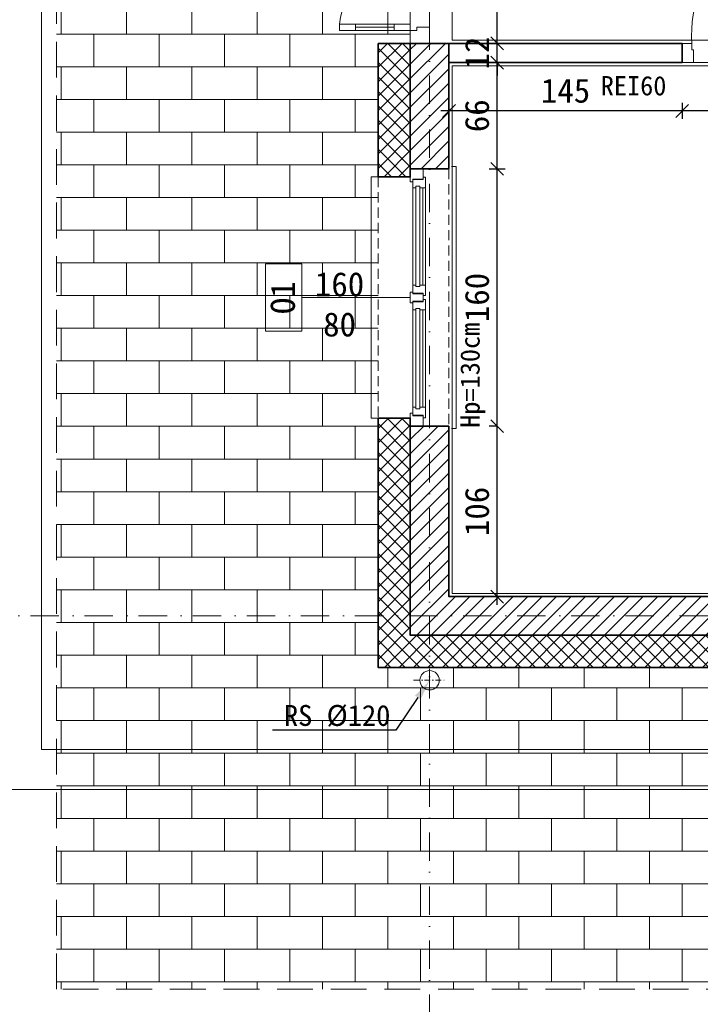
# Model space of a CAD drawing. Header units: millimetres. Extents: x -1373 to 28294, y -9636 to 187.
# Tile 88 of 133: x 3857 to 4280, y -1957 to -1345. Entities that reach past the tile are written whole.
import ezdxf
from ezdxf import colors
from ezdxf.entities.mleader import LeaderData, LeaderLine
from ezdxf.math import Vec2, Vec3

# ---------------------------------------------------------------- set-up
doc = ezdxf.new("R2010")
doc.units = ezdxf.units.MM
doc.linetypes.add('HIDDEN2', pattern=[4.7625, 3.175, -1.5875])
doc.linetypes.add('Kreski i kropki', pattern=[335.138881, 176.388884, -88.194442, 0, -70.555556])
for name, color, linetype, lineweight in [('_k_kreskowanie', 250, 'Continuous', 9), ('_k_ocieplenie', 7, 'Continuous', 35), ('_k_opis', 7, 'Continuous', 13), ('_k_osie', 142, 'Kreski i kropki', 13), ('_k_rynny', 5, 'Continuous', 20), ('_k_stolarka', 7, 'Continuous', 13), ('_k_wymiar', 7, 'Continuous', 9), ('_k_wyposażenia', 251, 'Continuous', 9), ('_k_zarys', 7, 'HIDDEN2', 20), ('_k_ściany', 223, 'Continuous', 35)]:
    doc.layers.add(name, color=color, linetype=linetype, lineweight=lineweight)
doc.layers.add('_k_niewidoczna', color=72, linetype='Continuous', lineweight=9, plot=False)
doc.styles.add('GENERATED_STYLE_1', font='MS Gothic.ttf')
doc.dimstyles.new('1 - 100   (15cm)', dxfattribs={"dimscale": 5, "dimtxt": 3, "dimasz": 1.6, "dimexe": 1, "dimexo": 1, "dimgap": 1, "dimtad": 1, "dimdec": 0, "dimzin": 12, "dimdsep": 46, "dimtxsty": 'GENERATED_STYLE_1', "dimblk1": 'OBLIQUE', "dimblk2": 'OBLIQUE', "dimsah": 1, "dimcen": 0, "dimdle": 1, "dimclrd": 256, "dimclre": 256, "dimclrt": 4, "dimazin": 0, "dimtfac": 0.75, "dimtdec": 0, "dimtix": 1, "dimtmove": 1, "dimatfit": 3, "dimldrblk": 'OBLIQUE', "dimfxl": 1, "dimfxlon": 1, "dimtvp": 0.75, "dimtfillclr": 1, "dimtolj": 1, "dimtzin": 0, "dimarcsym": 0})

# ---------------------------------------------------------------- blocks, each defined once
blk = doc.blocks.new('D_130w')
at = {"layer": '_k_niewidoczna', "ltscale": 3}
blk.add_lwpolyline([(0, 140), (0, 10)], dxfattribs=at)
at = {"layer": '_k_stolarka', "ltscale": 2}
for points in [[(-12, 150), (0, 150), (0, 140), (-8, 140), (-8, 142), (-12, 142), (-12, 150)], [(-91.96, 140), (-22, 140)], [(-46.01, 10), (-22, 10)], [(-12, 0), (0, 0), (0, 10), (-8, 10), (-8, 8), (-12, 8), (-12, 0)]]:
    blk.add_lwpolyline(points, dxfattribs=at)
for points in [[(-12, 142), (-12, 138), (-101.98, 138), (-101.98, 142)], [(-101.98, 142), (-101.98, 138), (-91.96, 138), (-91.96, 142)], [(-22, 142), (-22, 138), (-12, 138), (-12, 142)], [(-56.01, 8), (-56.01, 12), (-46.01, 12), (-46.01, 8)], [(-12, 8), (-12, 12), (-46.01, 12), (-46.01, 8)], [(-22, 8), (-22, 12), (-12, 12), (-12, 8)]]:
    blk.add_lwpolyline(points, close=True, dxfattribs=at)
for centre, radius, start, end in [((-11.97, 142.11), 90.11, 182.61739, 270), ((-11.85, 7.63), 44.37, 90.15312, 174.3519)]:
    blk.add_arc(centre, radius, start, end, dxfattribs=at)
blk = doc.blocks.new('D_90')
at = {"layer": '_k_niewidoczna'}
blk.add_lwpolyline([(135862.75, 36163.65), (135952.75, 36163.65)], dxfattribs=at)
at = {"layer": '_k_opis'}
blk.add_lwpolyline([(135907.75, 36163.65), (135907.75, 36123.65), (135928.75, 36123.65), (135928.75, 36101.15), (135886.75, 36101.15), (135886.75, 36123.65), (135907.75, 36123.65)], dxfattribs=at)
at = {"layer": '_k_stolarka'}
for points in [[(135855.75, 36151.65), (135855.75, 36163.65), (135862.75, 36163.65), (135862.75, 36155.65), (135861.75, 36155.65), (135861.75, 36151.65), (135855.75, 36151.65)], [(135959.75, 36151.65), (135959.75, 36163.65), (135952.75, 36163.65), (135952.75, 36155.65), (135953.75, 36155.65), (135953.75, 36151.65), (135959.75, 36151.65)]]:
    blk.add_lwpolyline(points, dxfattribs=at)
blk.add_lwpolyline([(135861.75, 36151.65), (135865.75, 36151.65), (135865.75, 36061.65), (135861.75, 36061.65)], close=True, dxfattribs=at)
blk.add_lwpolyline([(135865.75, 36061.65, 0.441517), (135953.75, 36151.65)], format="xyb", dxfattribs=at)
at = {"layer": '_k_ściany'}
for points in [[(135855.75, 36151.65), (135855.75, 36163.65)], [(135959.75, 36151.65), (135959.75, 36163.65)]]:
    blk.add_lwpolyline(points, dxfattribs=at)
blk = doc.blocks.new('_OBLIQUE')
at = {"color": 0, "linetype": 'ByBlock'}
blk.add_line((-0.5, -0.5), (0.5, 0.5), dxfattribs=at)
blk = doc.blocks.new('*D263')
at = {"layer": '_k_wymiar', "lineweight": -2, "transparency": 16777216}
for p, q in [((3780.24, -1364.65), (3780.24, -1204.65)), ((3785.24, -1209.65), (3775.24, -1209.65)), ((3785.24, -1359.65), (3775.24, -1359.65))]:
    blk.add_line(p, q, dxfattribs=at)
at = {"layer": 'Defpoints', "color": 0, "transparency": 16777216}
for p in [(3780.24, -1209.65), (4100.24, -1209.65), (4100.24, -1359.65)]:
    blk.add_point(p, dxfattribs=at)
at = {"layer": '_k_wymiar', "lineweight": -2, "transparency": 16777216, "xscale": 8, "yscale": 8, "zscale": 8}
for p, rotation in [((3780.24, -1209.65), 90), ((3780.24, -1359.65), 270)]:
    blk.add_blockref('_OBLIQUE', p, dxfattribs=dict(at, rotation=rotation))
at = {"layer": '_k_wymiar', "color": 4, "transparency": 16777216, "insert": (3767.74, -1284.65), "char_height": 15, "attachment_point": 5, "rotation": 90, "style": 'GENERATED_STYLE_1'}
blk.add_mtext('\\A1;150', dxfattribs=at)
blk = doc.blocks.new('*D270')
at = {"layer": '_k_wymiar', "lineweight": -2, "transparency": 16777216}
for p, q in [((3745.24, -1204.65), (3745.24, -1364.65)), ((3750.24, -1209.65), (3740.24, -1209.65)), ((3750.24, -1359.65), (3740.24, -1359.65))]:
    blk.add_line(p, q, dxfattribs=at)
at = {"layer": 'Defpoints', "color": 0, "transparency": 16777216}
for p in [(4124.24, -1209.65), (3745.24, -1359.65), (4716.26, -1359.65)]:
    blk.add_point(p, dxfattribs=at)
at = {"layer": '_k_wymiar', "lineweight": -2, "transparency": 16777216, "xscale": 8, "yscale": 8, "zscale": 8}
for p, rotation in [((3745.24, -1209.65), 90), ((3745.24, -1359.65), 270)]:
    blk.add_blockref('_OBLIQUE', p, dxfattribs=dict(at, rotation=rotation))
at = {"layer": '_k_wymiar', "color": 4, "transparency": 16777216, "insert": (3732.74, -1284.65), "char_height": 15, "attachment_point": 5, "rotation": 90, "style": 'GENERATED_STYLE_1'}
blk.add_mtext('\\A1;150', dxfattribs=at)
blk = doc.blocks.new('*D271')
at = {"layer": '_k_wymiar', "lineweight": -2, "transparency": 16777216}
for p, q in [((3745.24, -1354.65), (3745.24, -1442.65)), ((3750.24, -1359.65), (3740.24, -1359.65)), ((3750.24, -1437.65), (3740.24, -1437.65))]:
    blk.add_line(p, q, dxfattribs=at)
at = {"layer": 'Defpoints', "color": 0, "transparency": 16777216}
for p in [(4716.26, -1359.65), (3745.24, -1437.65), (4124.24, -1437.65)]:
    blk.add_point(p, dxfattribs=at)
at = {"layer": '_k_wymiar', "lineweight": -2, "transparency": 16777216, "xscale": 8, "yscale": 8, "zscale": 8}
for p, rotation in [((3745.24, -1359.65), 90), ((3745.24, -1437.65), 270)]:
    blk.add_blockref('_OBLIQUE', p, dxfattribs=dict(at, rotation=rotation))
at = {"layer": '_k_wymiar', "color": 4, "transparency": 16777216, "insert": (3732.74, -1398.65), "char_height": 15, "attachment_point": 5, "rotation": 90, "style": 'GENERATED_STYLE_1'}
blk.add_mtext('\\A1;78', dxfattribs=at)
blk = doc.blocks.new('*D272')
at = {"layer": '_k_wymiar', "lineweight": -2, "transparency": 16777216}
for p, q in [((3750.24, -1437.65), (3740.24, -1437.65)), ((3745.24, -1432.65), (3745.24, -1752.65)), ((3750.24, -1747.65), (3740.24, -1747.65))]:
    blk.add_line(p, q, dxfattribs=at)
at = {"layer": 'Defpoints', "color": 0, "transparency": 16777216}
for p in [(4124.24, -1437.65), (3745.24, -1747.65), (4080.24, -1747.65)]:
    blk.add_point(p, dxfattribs=at)
at = {"layer": '_k_wymiar', "lineweight": -2, "transparency": 16777216, "xscale": 8, "yscale": 8, "zscale": 8}
for p, rotation in [((3745.24, -1437.65), 90), ((3745.24, -1747.65), 270)]:
    blk.add_blockref('_OBLIQUE', p, dxfattribs=dict(at, rotation=rotation))
at = {"layer": '_k_wymiar', "color": 4, "transparency": 16777216, "insert": (3732.74, -1592.65), "char_height": 15, "attachment_point": 5, "rotation": 90, "style": 'GENERATED_STYLE_1'}
blk.add_mtext('\\A1;310', dxfattribs=at)
blk = doc.blocks.new('*D273')
at = {"layer": '_k_wymiar', "lineweight": -2, "transparency": 16777216}
for p, q in [((3710.24, -1752.65), (3710.24, -1710.65)), ((3715.24, -1715.65), (3705.24, -1715.65)), ((3715.24, -1747.65), (3705.24, -1747.65))]:
    blk.add_line(p, q, dxfattribs=at)
at = {"layer": 'Defpoints', "color": 0, "transparency": 16777216}
for p in [(3710.24, -1715.65), (4112.24, -1715.65), (4080.24, -1747.65)]:
    blk.add_point(p, dxfattribs=at)
at = {"layer": '_k_wymiar', "lineweight": -2, "transparency": 16777216, "xscale": 8, "yscale": 8, "zscale": 8}
for p, rotation in [((3710.24, -1715.65), 90), ((3710.24, -1747.65), 270)]:
    blk.add_blockref('_OBLIQUE', p, dxfattribs=dict(at, rotation=rotation))
at = {"layer": '_k_wymiar', "color": 4, "transparency": 16777216, "insert": (3697.74, -1731.65), "char_height": 15, "attachment_point": 5, "rotation": 90, "style": 'GENERATED_STYLE_1'}
blk.add_mtext('\\A1;32', dxfattribs=at)
blk = doc.blocks.new('*D274')
at = {"layer": '_k_wymiar', "lineweight": -2, "transparency": 16777216}
for p, q in [((3710.24, -1720.65), (3710.24, -1195.65)), ((3715.24, -1200.65), (3705.24, -1200.65)), ((3715.24, -1715.65), (3705.24, -1715.65))]:
    blk.add_line(p, q, dxfattribs=at)
at = {"layer": 'Defpoints', "color": 0, "transparency": 16777216}
for p in [(3710.24, -1200.65), (4112.24, -1200.65), (4112.24, -1715.65)]:
    blk.add_point(p, dxfattribs=at)
at = {"layer": '_k_wymiar', "lineweight": -2, "transparency": 16777216, "xscale": 8, "yscale": 8, "zscale": 8}
for p, rotation in [((3710.24, -1200.65), 90), ((3710.24, -1715.65), 270)]:
    blk.add_blockref('_OBLIQUE', p, dxfattribs=dict(at, rotation=rotation))
at = {"layer": '_k_wymiar', "color": 4, "transparency": 16777216, "insert": (3697.74, -1458.15), "char_height": 15, "attachment_point": 5, "rotation": 90, "style": 'GENERATED_STYLE_1'}
blk.add_mtext('\\A1;515', dxfattribs=at)
blk = doc.blocks.new('*D105')
at = {"layer": '_k_wymiar', "lineweight": -2, "transparency": 16777216}
for p, q in [((3675.24, -688.65), (3675.24, -1752.65)), ((3680.24, -693.65), (3670.24, -693.65)), ((3680.24, -1747.65), (3670.24, -1747.65))]:
    blk.add_line(p, q, dxfattribs=at)
at = {"layer": 'Defpoints', "color": 0, "transparency": 16777216}
for p in [(4080.24, -693.65), (3675.24, -1747.65), (4080.24, -1747.65)]:
    blk.add_point(p, dxfattribs=at)
at = {"layer": '_k_wymiar', "lineweight": -2, "transparency": 16777216, "xscale": 8, "yscale": 8, "zscale": 8}
for p, rotation in [((3675.24, -693.65), 90), ((3675.24, -1747.65), 270)]:
    blk.add_blockref('_OBLIQUE', p, dxfattribs=dict(at, rotation=rotation))
at = {"layer": '_k_wymiar', "color": 4, "transparency": 16777216, "insert": (3662.74, -1220.65), "char_height": 15, "attachment_point": 5, "rotation": 90, "style": 'GENERATED_STYLE_1'}
blk.add_mtext('\\A1;1054', dxfattribs=at)
blk = doc.blocks.new('*D114')
at = {"layer": '_k_wymiar', "lineweight": -2, "transparency": 16777216}
for p, q in [((4080.24, -2012.65), (4080.24, -2022.65)), ((4667.24, -2012.65), (4667.24, -2022.65)), ((4075.24, -2017.65), (4672.24, -2017.65))]:
    blk.add_line(p, q, dxfattribs=at)
at = {"layer": 'Defpoints', "color": 0, "transparency": 16777216}
for p in [(4667.24, -1727.65), (4080.24, -1747.65), (4667.24, -2017.65)]:
    blk.add_point(p, dxfattribs=at)
at = {"layer": '_k_wymiar', "lineweight": -2, "transparency": 16777216, "xscale": 8, "yscale": 8, "zscale": 8, "rotation": 180}
blk.add_blockref('_OBLIQUE', (4080.24, -2017.65), dxfattribs=at)
at = {"layer": '_k_wymiar', "lineweight": -2, "transparency": 16777216, "xscale": 8, "yscale": 8, "zscale": 8}
blk.add_blockref('_OBLIQUE', (4667.24, -2017.65), dxfattribs=at)
at = {"layer": '_k_wymiar', "color": 4, "transparency": 16777216, "insert": (4373.74, -2005.15), "char_height": 15, "attachment_point": 5, "style": 'GENERATED_STYLE_1'}
blk.add_mtext('\\A1;587', dxfattribs=at)
blk = doc.blocks.new('*D115')
at = {"layer": '_k_wymiar', "lineweight": -2, "transparency": 16777216}
for p, q in [((4080.24, -2047.65), (4080.24, -2057.65)), ((4899.24, -2047.65), (4899.24, -2057.65)), ((4075.24, -2052.65), (4904.24, -2052.65))]:
    blk.add_line(p, q, dxfattribs=at)
at = {"layer": 'Defpoints', "color": 0, "transparency": 16777216}
for p in [(4080.24, -1747.65), (4899.24, -1747.65), (4899.24, -2052.65)]:
    blk.add_point(p, dxfattribs=at)
at = {"layer": '_k_wymiar', "lineweight": -2, "transparency": 16777216, "xscale": 8, "yscale": 8, "zscale": 8, "rotation": 180}
blk.add_blockref('_OBLIQUE', (4080.24, -2052.65), dxfattribs=at)
at = {"layer": '_k_wymiar', "lineweight": -2, "transparency": 16777216, "xscale": 8, "yscale": 8, "zscale": 8}
blk.add_blockref('_OBLIQUE', (4899.24, -2052.65), dxfattribs=at)
at = {"layer": '_k_wymiar', "color": 4, "transparency": 16777216, "insert": (4489.74, -2040.15), "char_height": 15, "attachment_point": 5, "style": 'GENERATED_STYLE_1'}
blk.add_mtext('\\A1;819', dxfattribs=at)
blk = doc.blocks.new('*D118')
at = {"layer": '_k_wymiar', "lineweight": -2, "transparency": 16777216}
for p, q in [((4080.24, -2082.65), (4080.24, -2092.65)), ((4124.24, -2082.65), (4124.24, -2092.65)), ((4075.24, -2087.65), (4129.24, -2087.65))]:
    blk.add_line(p, q, dxfattribs=at)
at = {"layer": 'Defpoints', "color": 0, "transparency": 16777216}
for p in [(4124.24, -1703.65), (4080.24, -1747.65), (4124.24, -2087.65)]:
    blk.add_point(p, dxfattribs=at)
at = {"layer": '_k_wymiar', "lineweight": -2, "transparency": 16777216, "xscale": 8, "yscale": 8, "zscale": 8, "rotation": 180}
blk.add_blockref('_OBLIQUE', (4080.24, -2087.65), dxfattribs=at)
at = {"layer": '_k_wymiar', "lineweight": -2, "transparency": 16777216, "xscale": 8, "yscale": 8, "zscale": 8}
blk.add_blockref('_OBLIQUE', (4124.24, -2087.65), dxfattribs=at)
at = {"layer": '_k_wymiar', "color": 4, "transparency": 16777216, "insert": (4102.24, -2075.15), "char_height": 15, "attachment_point": 5, "style": 'GENERATED_STYLE_1'}
blk.add_mtext('\\A1;44', dxfattribs=at)
blk = doc.blocks.new('*D288')
at = {"layer": '_k_wymiar', "lineweight": -2, "transparency": 16777216}
for p, q in [((4124.24, -2082.65), (4124.24, -2092.65)), ((4535.24, -2082.65), (4535.24, -2092.65)), ((4119.24, -2087.65), (4540.24, -2087.65))]:
    blk.add_line(p, q, dxfattribs=at)
at = {"layer": 'Defpoints', "color": 0, "transparency": 16777216}
for p in [(4124.24, -1703.65), (4535.24, -1703.65), (4535.24, -2087.65)]:
    blk.add_point(p, dxfattribs=at)
at = {"layer": '_k_wymiar', "lineweight": -2, "transparency": 16777216, "xscale": 8, "yscale": 8, "zscale": 8, "rotation": 180}
blk.add_blockref('_OBLIQUE', (4124.24, -2087.65), dxfattribs=at)
at = {"layer": '_k_wymiar', "lineweight": -2, "transparency": 16777216, "xscale": 8, "yscale": 8, "zscale": 8}
blk.add_blockref('_OBLIQUE', (4535.24, -2087.65), dxfattribs=at)
at = {"layer": '_k_wymiar', "color": 4, "transparency": 16777216, "insert": (4329.74, -2075.15), "char_height": 15, "attachment_point": 5, "style": 'GENERATED_STYLE_1'}
blk.add_mtext('\\A1;411', dxfattribs=at)
blk = doc.blocks.new('*D124')
at = {"layer": '_k_wymiar', "lineweight": -2, "transparency": 16777216}
for p, q in [((4080.24, -2117.65), (4080.24, -2127.65)), ((4112.24, -2122.65), (4112.24, -2117.65)), ((4117.24, -2122.65), (4075.24, -2122.65))]:
    blk.add_line(p, q, dxfattribs=at)
at = {"layer": 'Defpoints', "color": 0, "transparency": 16777216}
for p in [(4080.24, -1747.65), (4080.24, -2122.65), (4112.24, -2122.65)]:
    blk.add_point(p, dxfattribs=at)
at = {"layer": '_k_wymiar', "lineweight": -2, "transparency": 16777216, "xscale": 8, "yscale": 8, "zscale": 8, "rotation": 180}
blk.add_blockref('_OBLIQUE', (4080.24, -2122.65), dxfattribs=at)
at = {"layer": '_k_wymiar', "lineweight": -2, "transparency": 16777216, "xscale": 8, "yscale": 8, "zscale": 8}
blk.add_blockref('_OBLIQUE', (4112.24, -2122.65), dxfattribs=at)
at = {"layer": '_k_wymiar', "color": 4, "transparency": 16777216, "insert": (4096.24, -2110.15), "char_height": 15, "attachment_point": 5, "style": 'GENERATED_STYLE_1'}
blk.add_mtext('\\A1;32', dxfattribs=at)
blk = doc.blocks.new('*D125')
at = {"layer": '_k_wymiar', "lineweight": -2, "transparency": 16777216}
for p, q in [((4080.24, -2152.65), (4080.24, -2162.65)), ((5965.24, -2152.65), (5965.24, -2162.65)), ((4075.24, -2157.65), (5970.24, -2157.65))]:
    blk.add_line(p, q, dxfattribs=at)
at = {"layer": 'Defpoints', "color": 0, "transparency": 16777216}
for p in [(4080.24, -1747.65), (5965.24, -1747.65), (5965.24, -2157.65)]:
    blk.add_point(p, dxfattribs=at)
at = {"layer": '_k_wymiar', "lineweight": -2, "transparency": 16777216, "xscale": 8, "yscale": 8, "zscale": 8, "rotation": 180}
blk.add_blockref('_OBLIQUE', (4080.24, -2157.65), dxfattribs=at)
at = {"layer": '_k_wymiar', "lineweight": -2, "transparency": 16777216, "xscale": 8, "yscale": 8, "zscale": 8}
blk.add_blockref('_OBLIQUE', (5965.24, -2157.65), dxfattribs=at)
at = {"layer": '_k_wymiar', "color": 4, "transparency": 16777216, "insert": (5022.74, -2145.15), "char_height": 15, "attachment_point": 5, "style": 'GENERATED_STYLE_1'}
blk.add_mtext('\\A1;1885', dxfattribs=at)
blk = doc.blocks.new('*D151')
at = {"layer": '_k_wymiar', "lineweight": -2, "transparency": 16777216}
for p, q in [((4378.24, -1401.65), (4264.24, -1401.65)), ((4269.24, -1396.65), (4269.24, -1406.65)), ((4373.24, -1396.65), (4373.24, -1406.65))]:
    blk.add_line(p, q, dxfattribs=at)
at = {"layer": 'Defpoints', "color": 0, "transparency": 16777216}
for p in [(4269.24, -1365.65), (4373.24, -1365.65), (4269.24, -1401.65)]:
    blk.add_point(p, dxfattribs=at)
at = {"layer": '_k_wymiar', "lineweight": -2, "transparency": 16777216, "xscale": 8, "yscale": 8, "zscale": 8, "rotation": 180}
blk.add_blockref('_OBLIQUE', (4269.24, -1401.65), dxfattribs=at)
at = {"layer": '_k_wymiar', "lineweight": -2, "transparency": 16777216, "xscale": 8, "yscale": 8, "zscale": 8}
blk.add_blockref('_OBLIQUE', (4373.24, -1401.65), dxfattribs=at)
at = {"layer": '_k_wymiar', "color": 4, "transparency": 16777216, "insert": (4321.24, -1389.15), "char_height": 15, "attachment_point": 5, "style": 'GENERATED_STYLE_1'}
blk.add_mtext('\\A1;104', dxfattribs=at)
blk = doc.blocks.new('*D152')
at = {"layer": '_k_wymiar', "lineweight": -2, "transparency": 16777216}
for p, q in [((4274.24, -1401.65), (4119.24, -1401.65)), ((4124.24, -1396.65), (4124.24, -1406.65)), ((4269.24, -1396.65), (4269.24, -1406.65))]:
    blk.add_line(p, q, dxfattribs=at)
at = {"layer": 'Defpoints', "color": 0, "transparency": 16777216}
for p in [(4269.24, -1365.65), (4124.24, -1376.65), (4124.24, -1401.65)]:
    blk.add_point(p, dxfattribs=at)
at = {"layer": '_k_wymiar', "lineweight": -2, "transparency": 16777216, "xscale": 8, "yscale": 8, "zscale": 8, "rotation": 180}
blk.add_blockref('_OBLIQUE', (4124.24, -1401.65), dxfattribs=at)
at = {"layer": '_k_wymiar', "lineweight": -2, "transparency": 16777216, "xscale": 8, "yscale": 8, "zscale": 8}
blk.add_blockref('_OBLIQUE', (4269.24, -1401.65), dxfattribs=at)
at = {"layer": '_k_wymiar', "color": 4, "transparency": 16777216, "insert": (4196.74, -1389.15), "char_height": 15, "attachment_point": 5, "style": 'GENERATED_STYLE_1'}
blk.add_mtext('\\A1;145', dxfattribs=at)
blk = doc.blocks.new('O_180')
at = {"layer": '_k_opis'}
blk.add_lwpolyline([(0, -24), (0, -91.5), (21, -91.5), (21, -114), (-21, -114), (-21, -91.5), (0, -91.5)], dxfattribs=at)
at = {"layer": '_k_stolarka'}
for points in [[(-81.5, 1.5), (-81.5, 4.5), (81.5, 4.5), (81.5, 1.5)], [(-80, -16), (-80, -24), (-72, -24), (-72, -22.5), (-73.5, -22.5), (-73.5, -16), (-80, -16)], [(-74.75, -16), (-74.75, -14.5), (-68.25, -14.5), (-68.25, -18), (-69.25, -18), (-69.25, -20.5), (-68.25, -20.5), (-68.25, -22.5), (-73.25, -22.5), (-73.25, -16), (-74.75, -16)], [(-7.75, -16.25), (-68.25, -16.25)], [(-1.25, -14.5), (-1.25, -16), (-2.75, -16), (-2.75, -22.5), (-7.75, -22.5), (-7.75, -20.5), (-6.75, -20.5), (-6.75, -18), (-7.75, -18), (-7.75, -14.5), (-1.25, -14.5)], [(1.25, -14.5), (1.25, -16), (2.75, -16), (2.75, -22.5), (3.25, -22.5), (7.75, -22.5), (7.75, -20.5), (6.75, -20.5), (6.75, -18), (7.75, -18), (7.75, -14.5), (1.25, -14.5)], [(68.25, -16.25), (7.75, -16.25)], [(74.75, -16), (74.75, -14.5), (68.25, -14.5), (68.25, -18), (69.25, -18), (69.25, -20.5), (68.25, -20.5), (68.25, -22.5), (73.25, -22.5), (73.25, -16), (74.75, -16)], [(80, -16), (80, -24), (72, -24), (72, -22.5), (73.5, -22.5), (73.5, -16), (80, -16)], [(-75, -44), (-75, -48.35), (75, -48.35), (75, -44)]]:
    blk.add_lwpolyline(points, dxfattribs=at)
for points in [[(-68.25, -14.5), (-7.75, -14.5), (-7.75, -18), (-68.25, -18)], [(-2.25, -16), (2.25, -16), (2.25, -22.5), (3.25, -22.5), (3.25, -24), (-3.25, -24), (-3.25, -22.5), (-2.25, -22.5)], [(68.25, -18), (7.75, -18), (7.75, -14.5), (68.25, -14.5)], [(-68.25, -22.5), (-7.75, -22.5), (-7.75, -20.5), (-68.25, -20.5)], [(7.75, -22.5), (68.25, -22.5), (68.25, -20.5), (7.75, -20.5)]]:
    blk.add_lwpolyline(points, close=True, dxfattribs=at)
at = {"layer": '_k_zarys', "ltscale": 2}
for points in [[(-80, 0), (80, 0)], [(-75, -44), (75, -44)]]:
    blk.add_lwpolyline(points, dxfattribs=at)
at = {"layer": '_k_ściany'}
for points in [[(-80, 0), (-80, -24), (-75, -24), (-75, -44)], [(80, 0), (80, -24), (75, -24), (75, -44)]]:
    blk.add_lwpolyline(points, dxfattribs=at)
blk = doc.blocks.new('*D314')
at = {"layer": '_k_wymiar', "lineweight": -2, "transparency": 16777216}
for p, q in [((3780.24, -1354.65), (3780.24, -1442.65)), ((3785.24, -1359.65), (3775.24, -1359.65)), ((3785.24, -1437.65), (3775.24, -1437.65))]:
    blk.add_line(p, q, dxfattribs=at)
at = {"layer": 'Defpoints', "color": 0, "transparency": 16777216}
for p in [(4080.24, -1359.65), (3780.24, -1437.65), (4100.24, -1437.65)]:
    blk.add_point(p, dxfattribs=at)
at = {"layer": '_k_wymiar', "lineweight": -2, "transparency": 16777216, "xscale": 8, "yscale": 8, "zscale": 8}
for p, rotation in [((3780.24, -1359.65), 90), ((3780.24, -1437.65), 270)]:
    blk.add_blockref('_OBLIQUE', p, dxfattribs=dict(at, rotation=rotation))
at = {"layer": '_k_wymiar', "color": 4, "transparency": 16777216, "insert": (3767.74, -1398.65), "char_height": 15, "attachment_point": 5, "rotation": 90, "style": 'GENERATED_STYLE_1'}
blk.add_mtext('\\A1;78', dxfattribs=at)
blk = doc.blocks.new('*D315')
at = {"layer": '_k_wymiar', "lineweight": -2, "transparency": 16777216}
for p, q in [((3785.24, -1437.65), (3775.24, -1437.65)), ((3780.24, -1432.65), (3780.24, -1602.65)), ((3785.24, -1597.65), (3775.24, -1597.65))]:
    blk.add_line(p, q, dxfattribs=at)
at = {"layer": 'Defpoints', "color": 0, "transparency": 16777216}
for p in [(4100.24, -1437.65), (3780.24, -1597.65), (4100.24, -1597.65)]:
    blk.add_point(p, dxfattribs=at)
at = {"layer": '_k_wymiar', "lineweight": -2, "transparency": 16777216, "xscale": 8, "yscale": 8, "zscale": 8}
for p, rotation in [((3780.24, -1437.65), 90), ((3780.24, -1597.65), 270)]:
    blk.add_blockref('_OBLIQUE', p, dxfattribs=dict(at, rotation=rotation))
at = {"layer": '_k_wymiar', "color": 4, "transparency": 16777216, "insert": (3767.74, -1517.65), "char_height": 15, "attachment_point": 5, "rotation": 90, "style": 'GENERATED_STYLE_1'}
blk.add_mtext('\\A1;160', dxfattribs=at)
blk = doc.blocks.new('*D316')
at = {"layer": '_k_wymiar', "lineweight": -2, "transparency": 16777216}
for p, q in [((3785.24, -1597.65), (3775.24, -1597.65)), ((3780.24, -1592.65), (3780.24, -1752.65)), ((3785.24, -1747.65), (3775.24, -1747.65))]:
    blk.add_line(p, q, dxfattribs=at)
at = {"layer": 'Defpoints', "color": 0, "transparency": 16777216}
for p in [(4100.24, -1597.65), (3780.24, -1747.65), (4080.24, -1747.65)]:
    blk.add_point(p, dxfattribs=at)
at = {"layer": '_k_wymiar', "lineweight": -2, "transparency": 16777216, "xscale": 8, "yscale": 8, "zscale": 8}
for p, rotation in [((3780.24, -1597.65), 90), ((3780.24, -1747.65), 270)]:
    blk.add_blockref('_OBLIQUE', p, dxfattribs=dict(at, rotation=rotation))
at = {"layer": '_k_wymiar', "color": 4, "transparency": 16777216, "insert": (3767.74, -1672.65), "char_height": 15, "attachment_point": 5, "rotation": 90, "style": 'GENERATED_STYLE_1'}
blk.add_mtext('\\A1;150', dxfattribs=at)
blk = doc.blocks.new('*D155')
at = {"layer": '_k_wymiar', "lineweight": -2, "transparency": 16777216}
for p, q in [((4154.24, -1597.65), (4149.24, -1597.65)), ((4154.24, -1708.65), (4154.24, -1592.65)), ((4154.24, -1703.65), (4149.24, -1703.65))]:
    blk.add_line(p, q, dxfattribs=at)
at = {"layer": 'Defpoints', "color": 0, "transparency": 16777216}
for p in [(4154.24, -1597.65), (4154.24, -1597.65), (4154.24, -1703.65)]:
    blk.add_point(p, dxfattribs=at)
at = {"layer": '_k_wymiar', "lineweight": -2, "transparency": 16777216, "xscale": 8, "yscale": 8, "zscale": 8}
for p, rotation in [((4154.24, -1597.65), 90), ((4154.24, -1703.65), 270)]:
    blk.add_blockref('_OBLIQUE', p, dxfattribs=dict(at, rotation=rotation))
at = {"layer": '_k_wymiar', "color": 4, "transparency": 16777216, "insert": (4141.74, -1650.65), "char_height": 15, "attachment_point": 5, "rotation": 90, "style": 'GENERATED_STYLE_1'}
blk.add_mtext('\\A1;106', dxfattribs=at)
blk = doc.blocks.new('*D326')
at = {"layer": '_k_wymiar', "lineweight": -2, "transparency": 16777216}
for p, q in [((4149.24, -1437.65), (4159.24, -1437.65)), ((4154.24, -1602.65), (4154.24, -1432.65)), ((4154.24, -1597.65), (4149.24, -1597.65))]:
    blk.add_line(p, q, dxfattribs=at)
at = {"layer": 'Defpoints', "color": 0, "transparency": 16777216}
for p in [(4124.24, -1437.65), (4154.24, -1437.65), (4154.24, -1597.65)]:
    blk.add_point(p, dxfattribs=at)
at = {"layer": '_k_wymiar', "lineweight": -2, "transparency": 16777216, "xscale": 8, "yscale": 8, "zscale": 8}
for p, rotation in [((4154.24, -1437.65), 90), ((4154.24, -1597.65), 270)]:
    blk.add_blockref('_OBLIQUE', p, dxfattribs=dict(at, rotation=rotation))
at = {"layer": '_k_wymiar', "color": 4, "transparency": 16777216, "insert": (4141.74, -1517.65), "char_height": 15, "attachment_point": 5, "rotation": 90, "style": 'GENERATED_STYLE_1'}
blk.add_mtext('\\A1;160', dxfattribs=at)
blk = doc.blocks.new('*D327')
at = {"layer": '_k_wymiar', "lineweight": -2, "transparency": 16777216}
for p, q in [((4154.24, -1442.65), (4154.24, -1366.65)), ((4149.24, -1371.65), (4159.24, -1371.65)), ((4149.24, -1437.65), (4159.24, -1437.65))]:
    blk.add_line(p, q, dxfattribs=at)
at = {"layer": 'Defpoints', "color": 0, "transparency": 16777216}
for p in [(4124.24, -1371.65), (4154.24, -1371.65), (4124.24, -1437.65)]:
    blk.add_point(p, dxfattribs=at)
at = {"layer": '_k_wymiar', "lineweight": -2, "transparency": 16777216, "xscale": 8, "yscale": 8, "zscale": 8}
for p, rotation in [((4154.24, -1371.65), 90), ((4154.24, -1437.65), 270)]:
    blk.add_blockref('_OBLIQUE', p, dxfattribs=dict(at, rotation=rotation))
at = {"layer": '_k_wymiar', "color": 4, "transparency": 16777216, "insert": (4141.74, -1404.65), "char_height": 15, "attachment_point": 5, "rotation": 90, "style": 'GENERATED_STYLE_1'}
blk.add_mtext('\\A1;66', dxfattribs=at)
blk = doc.blocks.new('*D328')
at = {"layer": '_k_wymiar', "lineweight": -2, "transparency": 16777216}
for p, q in [((4154.24, -1359.65), (4154.24, -1351.65)), ((4149.24, -1359.65), (4159.24, -1359.65)), ((4154.24, -1371.65), (4154.24, -1359.65)), ((4149.24, -1371.65), (4159.24, -1371.65)), ((4154.24, -1371.65), (4154.24, -1379.65))]:
    blk.add_line(p, q, dxfattribs=at)
at = {"layer": 'Defpoints', "color": 0, "transparency": 16777216}
for p in [(4124.24, -1359.65), (4154.24, -1359.65), (4124.24, -1371.65)]:
    blk.add_point(p, dxfattribs=at)
at = {"layer": '_k_wymiar', "lineweight": -2, "transparency": 16777216, "xscale": 8, "yscale": 8, "zscale": 8}
for p, rotation in [((4154.24, -1359.65), 270), ((4154.24, -1371.65), 90)]:
    blk.add_blockref('_OBLIQUE', p, dxfattribs=dict(at, rotation=rotation))
at = {"layer": '_k_wymiar', "color": 4, "transparency": 16777216, "insert": (4141.74, -1365.65), "char_height": 15, "attachment_point": 5, "rotation": 90, "style": 'GENERATED_STYLE_1'}
blk.add_mtext('\\A1;12', dxfattribs=at)
blk = doc.blocks.new('*D329')
at = {"layer": '_k_wymiar', "lineweight": -2, "transparency": 16777216}
for p, q in [((4154.24, -1364.65), (4154.24, -1204.65)), ((4149.24, -1209.65), (4159.24, -1209.65)), ((4149.24, -1359.65), (4159.24, -1359.65))]:
    blk.add_line(p, q, dxfattribs=at)
at = {"layer": 'Defpoints', "color": 0, "transparency": 16777216}
for p in [(4124.24, -1209.65), (4154.24, -1209.65), (4124.24, -1359.65)]:
    blk.add_point(p, dxfattribs=at)
at = {"layer": '_k_wymiar', "lineweight": -2, "transparency": 16777216, "xscale": 8, "yscale": 8, "zscale": 8}
for p, rotation in [((4154.24, -1209.65), 90), ((4154.24, -1359.65), 270)]:
    blk.add_blockref('_OBLIQUE', p, dxfattribs=dict(at, rotation=rotation))
at = {"layer": '_k_wymiar', "color": 4, "transparency": 16777216, "insert": (4141.74, -1284.65), "char_height": 15, "attachment_point": 5, "rotation": 90, "style": 'GENERATED_STYLE_1'}
blk.add_mtext('\\A1;150', dxfattribs=at)
blk = doc.blocks.new('RS120')
at = {"layer": '_k_osie', "ltscale": 0.02}
for points in [[(0, -10), (0, 10)], [(10, 0), (-10, 0)]]:
    blk.add_lwpolyline(points, dxfattribs=at)
at = {"layer": '_k_rynny', "ltscale": 5}
blk.add_circle((0, 0), 6, dxfattribs=at)

msp = doc.modelspace()

# ---------------------------------------------------------------- hatches: boundary and pattern name
at = {"layer": '_k_kreskowanie', "ltscale": 2, "transparency": 33554687}
h = msp.add_hatch(dxfattribs=at)
h.set_pattern_fill('ANSI37', color=256, scale=2)
h.set_pattern_definition([(45, (1100.2866, 2443.573), (-4.490128, 4.490128), []), (135, (1100.2866, 2443.573), (-4.490128, -4.490128), [])])
h.paths.add_polyline_path([(4672.24, -1747.65), (4672.24, -1727.65), (4100.24, -1727.65), (4100.24, -1592.65), (4080.24, -1592.65), (4080.24, -1747.65)], flags=17)
h.paths.add_polyline_path([(4922.24, -1647.65), (4922.24, -1627.65), (4879.24, -1627.65), (4879.24, -1727.65), (4782.24, -1727.65), (4782.24, -1747.65), (4899.24, -1747.65), (4899.24, -1647.65)], flags=17)
h.paths.add_polyline_path([(5945.24, -920.65), (5965.24, -920.65), (5965.24, -693.65), (5309.24, -693.65), (5309.24, -713.65), (5945.24, -713.65)])
h.paths.add_polyline_path([(5945.24, -1320.65), (5965.24, -1320.65), (5965.24, -1120.65), (5945.24, -1120.65)])
h.paths.add_polyline_path([(5861.74, -1727.65), (5861.74, -1747.65), (5965.24, -1747.65), (5965.24, -1520.65), (5945.24, -1520.65), (5945.24, -1727.65)])
h.paths.add_polyline_path([(5601.74, -1727.65), (5601.74, -1747.65), (5751.74, -1747.65), (5751.74, -1727.65)])
h.paths.add_polyline_path([(5231.74, -1747.65), (5231.74, -1727.65), (5135.24, -1727.65), (5135.24, -1647.65), (5135.24, -1627.65), (5092.24, -1627.65), (5092.24, -1647.65), (5115.24, -1647.65), (5115.24, -1747.65)])
h.paths.add_polyline_path([(5341.74, -1727.65), (5341.74, -1747.65), (5491.74, -1747.65), (5491.74, -1727.65)])
h.paths.add_polyline_path([(4100.24, -1359.65), (4080.24, -1359.65), (4080.24, -1442.65), (4100.24, -1442.65)])
h.paths.add_polyline_path([(4100.24, -1127.06), (4080.24, -1127.06), (4080.24, -1209.65), (4100.24, -1209.65)])
h.paths.add_polyline_path([(4100.24, -894.46), (4080.24, -894.46), (4080.24, -977.06), (4100.24, -977.06)])
h.paths.add_polyline_path([(4368.79, -713.65), (4368.79, -693.65), (4080.24, -693.65), (4080.24, -790.46), (4100.24, -790.46), (4100.24, -713.65)])
h.paths.add_polyline_path([(4779.26, -693.65), (4779.26, -713.65), (5199.24, -713.65), (5199.24, -693.65)])
h.paths.add_polyline_path([(4669.26, -713.65), (4669.26, -693.65), (4478.79, -693.65), (4478.79, -713.65)])
h = msp.add_hatch(dxfattribs=at)
h.set_pattern_fill('ANSI31', color=256, scale=2)
h.set_pattern_definition([(45, (1100.2866, 2443.573), (-4.490128, 4.490128), [])])
h.paths.add_polyline_path([(4922.24, -1627.65), (4922.24, -1603.65), (4855.24, -1603.65), (4855.24, -1703.65), (4787.24, -1703.65), (4787.24, -1727.65), (4879.24, -1727.65), (4879.24, -1627.65)])
h.paths.add_polyline_path([(5921.24, -920.65), (5945.24, -920.65), (5945.24, -713.65), (5314.24, -713.65), (5314.24, -737.65), (5414.24, -737.65), (5414.24, -963.65), (5432.24, -963.65), (5432.24, -737.65), (5921.24, -737.65)])
h.paths.add_polyline_path([(5921.24, -1320.65), (5945.24, -1320.65), (5945.24, -1120.65), (5921.24, -1120.65)])
h.paths.add_polyline_path([(5866.74, -1703.65), (5866.74, -1727.65), (5945.24, -1727.65), (5945.24, -1520.65), (5921.24, -1520.65), (5921.24, -1703.65)])
h.paths.add_polyline_path([(5606.74, -1703.65), (5606.74, -1727.65), (5746.74, -1727.65), (5746.74, -1703.65)])
h.paths.add_polyline_path([(5346.74, -1703.65), (5346.74, -1727.65), (5486.74, -1727.65), (5486.74, -1703.65), (5432.24, -1703.65), (5432.24, -1359.65), (5414.24, -1359.65), (5414.24, -1703.65)])
h.paths.add_polyline_path([(5226.74, -1727.65), (5226.74, -1703.65), (5159.24, -1703.65), (5159.24, -1627.65), (5159.24, -1603.65), (5092.24, -1603.65), (5092.24, -1627.65), (5135.24, -1627.65), (5135.24, -1727.65)])
h.paths.add_polyline_path([(4100.24, -1437.65), (4124.24, -1437.65), (4124.24, -1359.65), (4100.24, -1359.65)])
h.paths.add_polyline_path([(4124.24, -1597.65), (4100.24, -1597.65), (4100.24, -1727.65), (4667.24, -1727.65), (4667.24, -1703.65), (4124.24, -1703.65)])
h.paths.add_polyline_path([(4124.24, -894.46), (4100.24, -894.46), (4100.24, -972.06), (4124.24, -972.06)])
h.paths.add_polyline_path([(4363.79, -737.65), (4363.79, -713.65), (4100.24, -713.65), (4100.24, -790.46), (4124.24, -790.46), (4124.24, -737.65)])
h.paths.add_polyline_path([(4664.26, -737.65), (4664.26, -713.65), (4483.79, -713.65), (4483.79, -737.65)])
h.paths.add_polyline_path([(4784.26, -713.65), (4784.26, -737.65), (5194.24, -737.65), (5194.24, -713.65)])
h.paths.add_polyline_path([(4192.23, -1209.65), (4192.23, -1191.65), (4124.24, -1191.65), (4124.24, -1132.06), (4100.24, -1132.06), (4100.24, -1209.65)])
h.paths.add_polyline_path([(4296.23, -1191.65), (4296.23, -1209.65), (4380.65, -1209.65), (4380.65, -1191.65)])
h.paths.add_polyline_path([(4598.26, -1209.65), (4598.26, -1191.65), (4484.65, -1191.65), (4484.65, -1209.65)])
h.paths.add_polyline_path([(4832.26, -1209.65), (4832.26, -1191.65), (4702.26, -1191.65), (4702.26, -1209.65)])
h.paths.add_polyline_path([(5197.24, -1191.65), (5197.24, -1209.65), (5432.24, -1209.65), (5432.24, -1067.65), (5414.24, -1067.65), (5414.24, -1191.65)])
h.paths.add_polyline_path([(5105.24, -1209.65), (5105.24, -1191.65), (4936.26, -1191.65), (4936.26, -1209.65)])
h = msp.add_hatch(dxfattribs=at)
h.set_pattern_fill('AR-B816', color=256, scale=0.1)
h.set_pattern_definition([(0, (2806.165, 3339.983), (0, 20.32), []), (90, (2806.165, 3339.983), (-20.32, 20.32), [20.32, -20.32])])
h.paths.add_polyline_path([(4080.24, -760.65), (3880.24, -760.65), (3880.24, -917.65), (4080.24, -917.65), (4080.24, -894.46), (4100.24, -894.46), (4100.24, -790.46), (4080.24, -790.46)])
h.paths.add_polyline_path([(4932.24, -1732.65), (4932.24, -1652.65), (5082.24, -1652.65), (5082.24, -1732.65)], flags=16)
h.paths.add_polyline_path([(5115.24, -1747.65), (5115.24, -1647.65), (5092.24, -1647.65), (5092.24, -1627.65), (4922.24, -1627.65), (4922.24, -1647.65), (4899.24, -1647.65), (4899.24, -1747.65), (4080.24, -1747.65), (4080.24, -1359.65), (4100.24, -1359.65), (4100.24, -1209.65), (4080.24, -1209.65), (3880.24, -1209.65), (3880.24, -1947.65), (5215.24, -1947.65), (5215.24, -1747.65)])

# ---------------------------------------------------------------- linework, layer by layer
at = {"layer": '_k_niewidoczna'}
for points in [[(4693.24, -1357.65), (4939.24, -1357.65), (4939.24, -1357.65), (5412.24, -1357.65), (5412.24, -1211.65), (4126.24, -1211.65), (4126.24, -1357.65), (4693.24, -1357.65)], [(4126.24, -1373.65), (4533.24, -1373.65), (4533.24, -1701.65), (4126.24, -1701.65)]]:
    msp.add_lwpolyline(points, close=True, dxfattribs=at)
at = {"layer": '_k_ocieplenie'}
for points in [[(4080.24, -1359.65), (4080.24, -1442.65)], [(4100.24, -1359.65), (4080.24, -1359.65)], [(4080.24, -1592.65), (4080.24, -1747.65), (4672.24, -1747.65)]]:
    msp.add_lwpolyline(points, dxfattribs=at)
at = {"layer": '_k_osie', "ltscale": 0.1}
for points in [[(4112.24, -2237.65), (4112.24, -308.65)], [(3595.24, -1715.65), (6515.24, -1715.65)]]:
    msp.add_lwpolyline(points, dxfattribs=at)
at = {"layer": '_k_stolarka'}
msp.add_lwpolyline([(4100.24, -1217.65), (4100.24, -1351.65)], dxfattribs=at)
at = {"layer": '_k_wymiar'}
for points in [[(3786.01, -338.66), (4836.01, -338.66), (4836.01, -1823.66), (3786.01, -1823.66)], [(3871.01, -363.66), (4811.01, -363.66), (4811.01, -1798.66), (3871.01, -1798.66)]]:
    msp.add_lwpolyline(points, close=True, dxfattribs=at)
at = {"layer": '_k_zarys', "ltscale": 7}
msp.add_lwpolyline([(5273.24, -1947.65), (3880.24, -1947.65), (3880.24, -702.65)], dxfattribs=at)
at = {"layer": '_k_ściany'}
for points in [[(4100.24, -1359.65), (4100.24, -1437.65)], [(4124.24, -1359.65), (4100.24, -1359.65)], [(4124.24, -1359.65), (4124.24, -1437.65)], [(4269.24, -1359.65), (4124.24, -1359.65), (4124.24, -1371.65), (4269.24, -1371.65)], [(4100.24, -1597.65), (4100.24, -1727.65), (4667.24, -1727.65)], [(4124.24, -1597.65), (4124.24, -1703.65), (4667.24, -1703.65)]]:
    msp.add_lwpolyline(points, dxfattribs=at)

# ---------------------------------------------------------------- block references
at = {"layer": '_k_osie', "xscale": -1}
msp.add_blockref('RS120', (4112.24, -1755.65), dxfattribs=at)
at = {"layer": '_k_wyposażenia'}
msp.add_blockref('D_130w', (4112.24, -1359.65), dxfattribs=at)
at = {"layer": '_k_ściany', "ltscale": 2, "rotation": 180}
msp.add_blockref('D_90', (140228.99, 34792), dxfattribs=at)
at = {"layer": '_k_ściany', "rotation": 270}
msp.add_blockref('O_180', (4124.24, -1517.65), dxfattribs=at)

# ---------------------------------------------------------------- texts
at = {"layer": '_k_opis', "color": 1, "insert": (4239, -1392.19), "char_height": 12, "width": 6.562500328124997e-15, "attachment_point": 8, "style": 'GENERATED_STYLE_1'}
msp.add_mtext('REI60', dxfattribs=at)
at = {"layer": '_k_opis', "insert": (4056.27, -1542.14), "char_height": 15, "width": 6.562500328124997e-15, "attachment_point": 8, "style": 'GENERATED_STYLE_1'}
msp.add_mtext('{\\fMS Gothic|b0|i0|c128|p49;1}60{\\fMS Gothic|b0|i0|c128|p49;\\P}80', dxfattribs=at)
at = {"layer": '_k_opis', "attachment_point": 2, "rotation": 90, "style": 'GENERATED_STYLE_1'}
for s, insert, char_height, width in [('{\\fMS Gothic|b1|i0|c128|p49;O\\fMS Gothic|b1|i0|c238|p49;1}', (4013.52, -1517.78), 15, 29.3114), ('Hp=130cm', (4131.33, -1566.01), 12, 6.562500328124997e-15)]:
    msp.add_mtext(s, dxfattribs=dict(at, insert=insert, char_height=char_height, width=width))

# ---------------------------------------------------------------- dimensions: what is measured, and where the dimension line sits
at = {"layer": '_k_wymiar'}
for base, p1, p2, picture, middle in [((3675.24, -1747.65), (4080.24, -693.65), (4080.24, -1747.65), '*D105', (3662.74, -1220.65)), ((3710.24, -1200.65), (4112.24, -1715.65), (4112.24, -1200.65), '*D274', (3697.74, -1458.15)), ((3745.24, -1359.65), (4124.24, -1209.65), (4716.26, -1359.65), '*D270', (3732.74, -1284.65)), ((3780.24, -1209.65), (4100.24, -1359.65), (4100.24, -1209.65), '*D263', (3767.74, -1284.65)), ((4154.24, -1209.65), (4124.24, -1359.65), (4124.24, -1209.65), '*D329', (4141.74, -1284.65)), ((4154.24, -1359.65), (4124.24, -1371.65), (4124.24, -1359.65), '*D328', (4141.74, -1365.65)), ((3745.24, -1437.65), (4716.26, -1359.65), (4124.24, -1437.65), '*D271', (3732.74, -1398.65)), ((3780.24, -1437.65), (4080.24, -1359.65), (4100.24, -1437.65), '*D314', (3767.74, -1398.65)), ((4154.24, -1371.65), (4124.24, -1437.65), (4124.24, -1371.65), '*D327', (4141.74, -1404.65)), ((3745.24, -1747.65), (4124.24, -1437.65), (4080.24, -1747.65), '*D272', (3732.74, -1592.65)), ((3780.24, -1597.65), (4100.24, -1437.65), (4100.24, -1597.65), '*D315', (3767.74, -1517.65)), ((4154.24, -1437.65), (4154.24, -1597.65), (4124.24, -1437.65), '*D326', (4141.74, -1517.65)), ((3780.24, -1747.65), (4100.24, -1597.65), (4080.24, -1747.65), '*D316', (3767.74, -1672.65)), ((4154.24, -1597.65), (4154.24, -1703.65), (4154.24, -1597.65), '*D155', (4141.74, -1650.65)), ((3710.24, -1715.65), (4080.24, -1747.65), (4112.24, -1715.65), '*D273', (3697.74, -1731.65))]:
    dim = msp.add_linear_dim(base=base, p1=p1, p2=p2, angle=90, dimstyle='1 - 100   (15cm)', dxfattribs=at)
    dim.commit()
    dim.dimension.update_dxf_attribs({"geometry": picture, "text_midpoint": middle})
at = {"layer": '_k_wymiar', "color": 2}
for base, p1, p2, picture, middle in [((4124.24, -1401.65), (4269.24, -1365.65), (4124.24, -1376.65), '*D152', (4196.74, -1389.15)), ((4269.24, -1401.65), (4373.24, -1365.65), (4269.24, -1365.65), '*D151', (4321.24, -1389.15))]:
    dim = msp.add_linear_dim(base=base, p1=p1, p2=p2, dimstyle='1 - 100   (15cm)', dxfattribs=at)
    dim.commit()
    dim.dimension.update_dxf_attribs({"geometry": picture, "text_midpoint": middle})
at = {"layer": '_k_wymiar'}
for base, p1, p2, picture, middle in [((4124.24, -2087.65), (4080.24, -1747.65), (4124.24, -1703.65), '*D118', (4102.24, -2075.15)), ((4535.24, -2087.65), (4124.24, -1703.65), (4535.24, -1703.65), '*D288', (4329.74, -2075.15)), ((4667.24, -2017.65), (4080.24, -1747.65), (4667.24, -1727.65), '*D114', (4373.74, -2005.15)), ((4899.24, -2052.65), (4080.24, -1747.65), (4899.24, -1747.65), '*D115', (4489.74, -2040.15)), ((4080.24, -2122.65), (4112.24, -2122.65), (4080.24, -1747.65), '*D124', (4096.24, -2110.15)), ((5965.24, -2157.65), (4080.24, -1747.65), (5965.24, -1747.65), '*D125', (5022.74, -2145.15))]:
    dim = msp.add_linear_dim(base=base, p1=p1, p2=p2, dimstyle='1 - 100   (15cm)', dxfattribs=at)
    dim.commit()
    dim.dimension.update_dxf_attribs({"geometry": picture, "text_midpoint": middle})

# ---------------------------------------------------------------- leaders
at = {"layer": '_k_opis', "ltscale": 0.1}
ml = msp.add_multileader_mtext('Standard', dxfattribs=at)
ml.set_content('{\\fMS Gothic|b0|i0|c128|p49;RS %%C120 }', color=256, style='GENERATED_STYLE_1')
ml.set_leader_properties()
ml.build(insert=Vec2(0, 0))
ml.multileader.update_dxf_attribs({"text_left_attachment_type": 6, "text_right_attachment_type": 6, "arrow_head_size": 13})
ctx = ml.context
ctx.base_point, ctx.char_height, ctx.arrow_head_size, ctx.landing_gap_size, ctx.plane_origin = Vec3(4028.53, -1786.62), 13, 13, 1.67, Vec3(3941.16, -2226.82)
ctx.left_attachment, ctx.right_attachment, ctx.text_align_type = 6, 6, 2
notes = []
notes.append((ctx, [(0, (1, 1, 0), (4091.16, -1786.62), (-1, 0), 1.63, [(0, [(4112.24, -1755.65)], 0, [])])]))
ctx.mtext.insert, ctx.mtext.alignment, ctx.mtext.flow_direction = Vec3(4087.87, -1771.02), 3, 5
for ctx, leaders in notes:
    for number, flags, end, landing, length, lines in leaders:
        leader = LeaderData()
        leader.index, (leader.has_last_leader_line, leader.has_dogleg_vector, leader.attachment_direction) = number, flags
        leader.last_leader_point, leader.dogleg_vector, leader.dogleg_length = Vec3(end), Vec3(landing), length
        for number, points, colour, breaks in lines:
            line = LeaderLine()
            line.index, line.vertices, line.color, line.breaks = number, Vec3.list(points), colors.encode_raw_color(colour), breaks
            leader.lines.append(line)
        ctx.leaders.append(leader)

doc.saveas('drawing.dxf')
